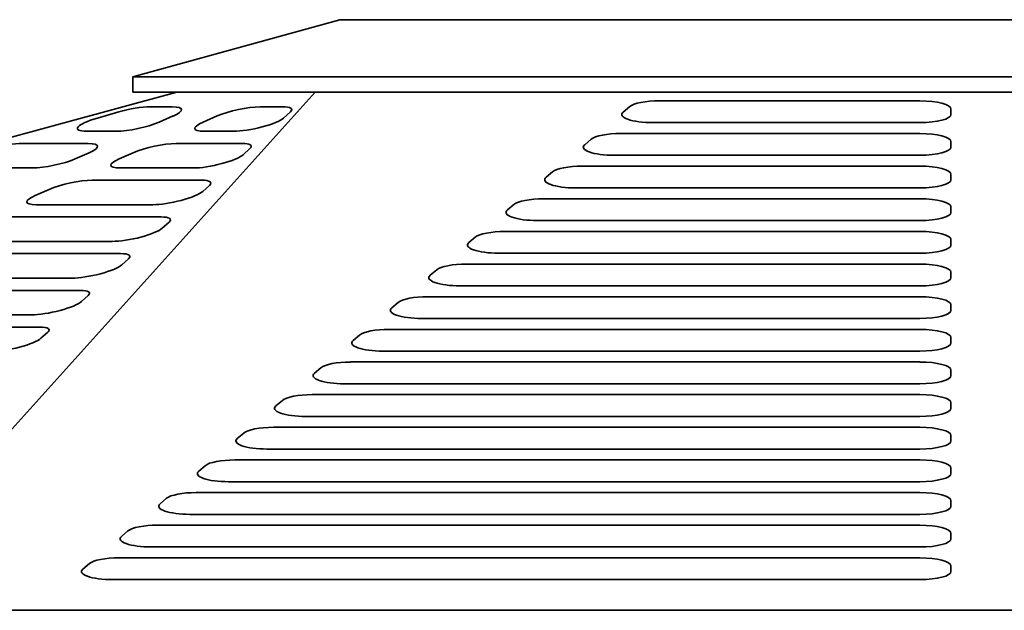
# Model space of a CAD drawing. Header units: millimetres. Extents: x 160 to 680, y 145 to 448.
# Tile 4 of 10: x 329 to 424, y 392 to 448. Entities that reach past the tile are written whole.
import ezdxf

# ---------------------------------------------------------------- set-up
doc = ezdxf.new("R2010")
doc.units = ezdxf.units.MM
doc.header["$LTSCALE"] = 2
doc.layers.add('Krawędzie widoczne(ISO)', color=7, linetype='Continuous', lineweight=35, true_color=0x262659)

msp = doc.modelspace()

# ---------------------------------------------------------------- linework, layer by layer
at = {"layer": 'Krawędzie widoczne(ISO)'}
for p, q in [((340, 443), (360, 448.5)), ((480, 448.5), (360, 448.5)), ((340, 443), (500, 443)), ((340, 441.5), (340, 443)), ((344.272, 441.5), (160.5, 391.5)), ((312.512, 391.5), (357.619, 441.5)), ((340, 441.5), (500, 441.5)), ((390.849, 440.667), (416.002, 440.667)), ((336.596, 439.008), (338.648, 439.599)), ((341.676, 440.091), (343.819, 440.091)), ((343.913, 439.206), (342.562, 438.615)), ((346.805, 438.615), (348.156, 439.206)), ((352.304, 440.091), (354.447, 440.091)), ((355.221, 439.599), (354.57, 439.008)), ((387.363, 439.588), (387.984, 440.113)), ((419.002, 439.879), (419.002, 439.354)), ((416.002, 438.567), (390.228, 438.567)), ((338.414, 437.73), (335.57, 437.73)), ((349.743, 437.73), (346.899, 437.73)), ((387.123, 437.516), (416.002, 437.516)), ((329.365, 436.549), (335.711, 436.549)), ((344.197, 436.549), (350.543, 436.549)), ((383.637, 436.437), (384.258, 436.962)), ((419.002, 436.729), (419.002, 436.204)), ((335.806, 435.663), (334.455, 435.073)), ((338.697, 435.073), (340.049, 435.663)), ((351.317, 436.057), (350.666, 435.466)), ((416.002, 435.416), (386.502, 435.416)), ((330.307, 434.188), (323.26, 434.188)), ((345.839, 434.188), (338.792, 434.188)), ((379.911, 433.287), (380.532, 433.812)), ((383.397, 434.366), (416.002, 434.366)), ((419.002, 433.578), (419.002, 433.053)), ((336.09, 433.007), (346.64, 433.007)), ((330.59, 431.531), (331.941, 432.121)), ((347.413, 432.514), (346.763, 431.924)), ((416.002, 432.266), (382.776, 432.266)), ((341.935, 430.645), (330.685, 430.645)), ((376.185, 430.137), (376.806, 430.662)), ((379.671, 431.216), (416.002, 431.216)), ((419.002, 430.428), (419.002, 429.903)), ((327.982, 429.465), (342.736, 429.465)), ((343.51, 428.972), (342.859, 428.382)), ((416.002, 429.115), (379.05, 429.115)), ((375.945, 428.065), (416.002, 428.065)), ((338.032, 427.103), (322.578, 427.103)), ((372.459, 426.986), (373.08, 427.511)), ((419.002, 427.278), (419.002, 426.753)), ((319.875, 425.923), (338.832, 425.923)), ((416.002, 425.965), (375.324, 425.965)), ((339.606, 425.43), (338.955, 424.84)), ((372.219, 424.915), (416.002, 424.915)), ((368.733, 423.836), (369.354, 424.361)), ((419.002, 424.127), (419.002, 423.602)), ((334.128, 423.561), (314.47, 423.561)), ((311.768, 422.38), (334.929, 422.38)), ((416.002, 422.815), (371.598, 422.815)), ((335.702, 421.888), (335.052, 421.298)), ((365.007, 420.685), (365.628, 421.21)), ((368.493, 421.764), (416.002, 421.764)), ((419.002, 420.977), (419.002, 420.452)), ((330.224, 420.019), (306.363, 420.019)), ((416.002, 419.664), (367.872, 419.664)), ((303.661, 418.838), (331.025, 418.838)), ((331.799, 418.346), (331.148, 417.756)), ((364.767, 418.614), (416.002, 418.614)), ((361.281, 417.535), (361.902, 418.06)), ((419.002, 417.826), (419.002, 417.301)), ((416.002, 416.514), (364.146, 416.514)), ((361.041, 415.464), (416.002, 415.464)), ((357.555, 414.385), (358.176, 414.91)), ((419.002, 414.676), (419.002, 414.151)), ((416.002, 413.363), (360.42, 413.363)), ((353.829, 411.234), (354.45, 411.759)), ((357.315, 412.313), (416.002, 412.313)), ((419.002, 411.526), (419.002, 411.001)), ((416.002, 410.213), (356.694, 410.213)), ((353.588, 409.163), (416.002, 409.163)), ((350.102, 408.084), (350.723, 408.609)), ((419.002, 408.375), (419.002, 407.85)), ((416.002, 407.063), (352.967, 407.063)), ((349.862, 406.012), (416.002, 406.012)), ((346.376, 404.933), (346.997, 405.458)), ((419.002, 405.225), (419.002, 404.7)), ((416.002, 403.912), (349.241, 403.912)), ((342.65, 401.783), (343.271, 402.308)), ((346.136, 402.862), (416.002, 402.862)), ((419.002, 402.074), (419.002, 401.549)), ((416.002, 400.762), (345.515, 400.762)), ((342.41, 399.712), (416.002, 399.712)), ((338.924, 398.633), (339.545, 399.158)), ((419.002, 398.924), (419.002, 398.399)), ((416.002, 397.611), (341.789, 397.611)), ((338.684, 396.561), (416.002, 396.561)), ((335.198, 395.482), (335.819, 396.007)), ((419.002, 395.774), (419.002, 395.249)), ((416.002, 394.461), (338.063, 394.461)), ((527.488, 391.5), (312.512, 391.5))]:
    msp.add_line(p, q, dxfattribs=at)
for centre, major_axis, ratio, start_param, end_param in [((390.849, 439.879), (-3, 0), 0.262533, 4.712389, 5.982116), ((416.002, 439.879), (3, 0), 0.262533, 0, 1.570796), ((339.649, 439.206), (2.931, 0.64), 0.208722, 0.762618, 1.873464), ((341.792, 439.206), (2.931, 0.64), 0.208722, 5.475007, 7.045803), ((350.277, 439.206), (2.931, 0.64), 0.208722, 0.762618, 2.333414), ((352.42, 439.206), (2.931, 0.64), 0.208722, 5.934957, 7.045803), ((390.228, 439.354), (-3, 0), 0.262533, 5.982116, 7.853982), ((416.002, 439.354), (3, 0), 0.262533, 4.712389, 6.283185), ((337.597, 438.615), (-2.931, -0.64), 0.208722, 5.015056, 7.045803), ((340.441, 438.615), (-2.931, -0.64), 0.208722, 0.762618, 2.333414), ((348.926, 438.615), (-2.931, -0.64), 0.208722, 5.475007, 7.045803), ((351.769, 438.615), (2.931, 0.64), 0.208722, 3.90421, 5.934957), ((387.123, 436.729), (-3, 0), 0.262533, 4.712389, 5.982116), ((416.002, 436.729), (3, 0), 0.262533, 0, 1.570796), ((327.338, 435.663), (2.931, 0.64), 0.208722, 0.762618, 1.873464), ((333.685, 435.663), (2.931, 0.64), 0.208722, 5.475007, 7.045803), ((342.17, 435.663), (2.931, 0.64), 0.208722, 0.762618, 2.333414), ((348.516, 435.663), (2.931, 0.64), 0.208722, 5.934957, 7.045803), ((386.502, 436.204), (-3, 0), 0.262533, 5.982116, 7.853982), ((347.866, 435.073), (2.931, 0.64), 0.208722, 3.90421, 5.934957), ((416.002, 436.204), (3, 0), 0.262533, 4.712389, 6.283185), ((332.333, 435.073), (-2.931, -0.64), 0.208722, 0.762618, 2.333414), ((340.819, 435.073), (-2.931, -0.64), 0.208722, 5.475007, 7.045803), ((383.397, 433.578), (-3, 0), 0.262533, 4.712389, 5.982116), ((416.002, 433.578), (3, 0), 0.262533, 0, 1.570796), ((334.063, 432.121), (2.931, 0.64), 0.208722, 0.762618, 2.333414), ((344.613, 432.121), (2.931, 0.64), 0.208722, 5.934957, 7.045803), ((382.776, 433.053), (-3, 0), 0.262533, 5.982116, 7.853982), ((416.002, 433.053), (3, 0), 0.262533, 4.712389, 6.283185), ((343.962, 431.531), (2.931, 0.64), 0.208722, 3.90421, 5.934957), ((332.712, 431.531), (-2.931, -0.64), 0.208722, 5.475007, 7.045803), ((379.671, 430.428), (-3, 0), 0.262533, 4.712389, 5.982116), ((416.002, 430.428), (3, 0), 0.262533, 0, 1.570796), ((379.05, 429.903), (-3, 0), 0.262533, 5.982116, 7.853982), ((416.002, 429.903), (3, 0), 0.262533, 4.712389, 6.283185), ((340.709, 428.579), (2.931, 0.64), 0.208722, 5.934957, 7.045803), ((340.058, 427.989), (2.931, 0.64), 0.208722, 3.90421, 5.934957), ((375.945, 427.278), (-3, 0), 0.262533, 4.712389, 5.982116), ((416.002, 427.278), (3, 0), 0.262533, 0, 1.570796), ((375.324, 426.753), (-3, 0), 0.262533, 5.982116, 7.853982), ((336.805, 425.037), (2.931, 0.64), 0.208722, 5.934957, 7.045803), ((416.002, 426.753), (3, 0), 0.262533, 4.712389, 6.283185), ((372.219, 424.127), (-3, 0), 0.262533, 4.712389, 5.982116), ((416.002, 424.127), (3, 0), 0.262533, 0, 1.570796), ((336.155, 424.447), (2.931, 0.64), 0.208722, 3.90421, 5.934957), ((371.598, 423.602), (-3, 0), 0.262533, 5.982116, 7.853982), ((416.002, 423.602), (3, 0), 0.262533, 4.712389, 6.283185), ((332.902, 421.495), (2.931, 0.64), 0.208722, 5.934957, 7.045803), ((332.251, 420.905), (2.931, 0.64), 0.208722, 3.90421, 5.934957), ((368.493, 420.977), (-3, 0), 0.262533, 4.712389, 5.982116), ((416.002, 420.977), (3, 0), 0.262533, 0, 1.570796), ((367.872, 420.452), (-3, 0), 0.262533, 5.982116, 7.853982), ((416.002, 420.452), (3, 0), 0.262533, 4.712389, 6.283185), ((328.998, 417.953), (2.931, 0.64), 0.208722, 5.934957, 7.045803), ((364.767, 417.826), (-3, 0), 0.262533, 4.712389, 5.982116), ((416.002, 417.826), (3, 0), 0.262533, 0, 1.570796), ((328.347, 417.362), (2.931, 0.64), 0.208722, 3.90421, 5.934957), ((364.146, 417.301), (-3, 0), 0.262533, 5.982116, 7.853982), ((416.002, 417.301), (3, 0), 0.262533, 4.712389, 6.283185), ((361.041, 414.676), (-3, 0), 0.262533, 4.712389, 5.982116), ((416.002, 414.676), (3, 0), 0.262533, 0, 1.570796), ((360.42, 414.151), (-3, 0), 0.262533, 5.982116, 7.853982), ((416.002, 414.151), (3, 0), 0.262533, 4.712389, 6.283185), ((357.315, 411.526), (-3, 0), 0.262533, 4.712389, 5.982116), ((416.002, 411.526), (3, 0), 0.262533, 0, 1.570796), ((356.694, 411.001), (-3, 0), 0.262533, 5.982116, 7.853982), ((416.002, 411.001), (3, 0), 0.262533, 4.712389, 6.283185), ((353.588, 408.375), (-3, 0), 0.262533, 4.712389, 5.982116), ((416.002, 408.375), (3, 0), 0.262533, 0, 1.570796), ((352.967, 407.85), (-3, 0), 0.262533, 5.982116, 7.853982), ((416.002, 407.85), (3, 0), 0.262533, 4.712389, 6.283185), ((349.862, 405.225), (-3, 0), 0.262533, 4.712389, 5.982116), ((416.002, 405.225), (3, 0), 0.262533, 0, 1.570796), ((349.241, 404.7), (-3, 0), 0.262533, 5.982116, 7.853982), ((416.002, 404.7), (3, 0), 0.262533, 4.712389, 6.283185), ((346.136, 402.074), (-3, 0), 0.262533, 4.712389, 5.982116), ((416.002, 402.074), (3, 0), 0.262533, 0, 1.570796), ((345.515, 401.549), (-3, 0), 0.262533, 5.982116, 7.853982), ((416.002, 401.549), (3, 0), 0.262533, 4.712389, 6.283185), ((342.41, 398.924), (-3, 0), 0.262533, 4.712389, 5.982116), ((416.002, 398.924), (3, 0), 0.262533, 0, 1.570796), ((341.789, 398.399), (-3, 0), 0.262533, 5.982116, 7.853982), ((416.002, 398.399), (3, 0), 0.262533, 4.712389, 6.283185), ((338.684, 395.774), (-3, 0), 0.262533, 4.712389, 5.982116), ((416.002, 395.774), (3, 0), 0.262533, 0, 1.570796), ((338.063, 395.249), (-3, 0), 0.262533, 5.982116, 7.853982), ((416.002, 395.249), (3, 0), 0.262533, 4.712389, 6.283185)]:
    msp.add_ellipse(centre, major_axis=major_axis, ratio=ratio, start_param=start_param, end_param=end_param, dxfattribs=at)

doc.saveas('drawing.dxf')
